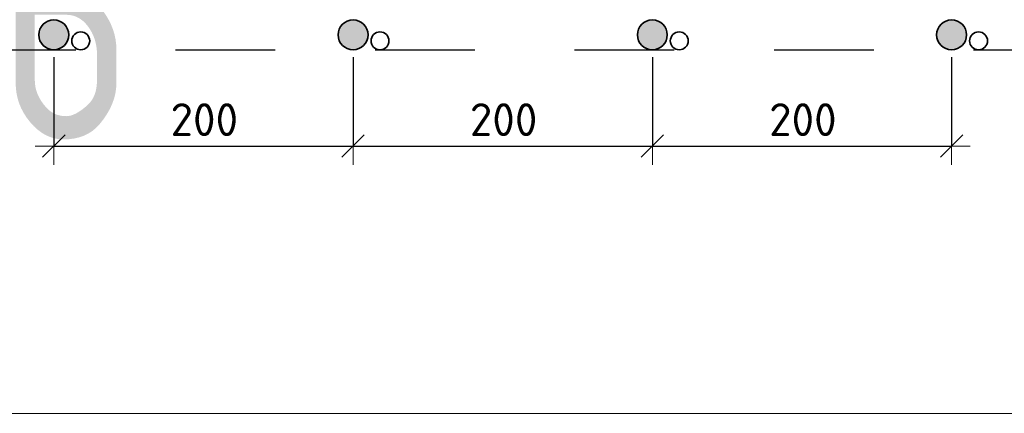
# Model space of a CAD drawing. Header units: metres. Extents: x -38 to 107, y -15 to 21.
# Tile 121 of 133: x 76.108 to 77.095, y 7.672 to 8.067. Entities that reach past the tile are written whole.
import ezdxf

# ---------------------------------------------------------------- set-up
doc = ezdxf.new("R2010")
doc.units = ezdxf.units.M
doc.header["$PDMODE"] = 65
doc.linetypes.add('______2', pattern=[0.0405, 0.03, -0.0105])
doc.layers.add('XR$3$_3898', color=7, linetype='Continuous')
doc.layers.add('XR$5$_3898', color=7, linetype='Continuous')
doc.layers.add('XR$3$Размерная линия_ общее', color=7, linetype='Continuous', lineweight=13)
doc.layers.add('XR$5$Размерная линия_ общее', color=7, linetype='Continuous', lineweight=13)
doc.styles.add('ISOCPEUR', font='txt')
doc.dimstyles.new('DIMSTYLE_8', dxfattribs={"dimtxt": 0.033, "dimasz": 0.0375, "dimexe": 0, "dimexo": 0, "dimgap": 0.0165, "dimtad": 2, "dimdec": 0, "dimlfac": 1000, "dimrnd": 1, "dimzin": 12, "dimdsep": 46, "dimtxsty": 'ISOCPEUR', "dimblk1": 'ALL_ML_STRICH', "dimblk2": 'ALL_ML_STRICH', "dimsah": 1, "dimcen": 0, "dimclrd": 7, "dimclre": 256, "dimclrt": 7, "dimadec": 0, "dimazin": 0, "dimtfac": 1, "dimtdec": 0, "dimtix": 1, "dimtmove": 2, "dimatfit": 3, "dimfxl": 0, "dimtzin": 0, "dimlwd": 0, "dimlwe": -3, "dimarcsym": 0})

# ---------------------------------------------------------------- blocks, each defined once
blk = doc.blocks.new('ALL_ML_STRICH')
at = {"color": 0, "linetype": 'ByBlock', "lineweight": -2}
for p, q in [((-0.3, -0.3), (0.3, 0.3)), ((0, -0.5), (0, 0.5)), ((-1, 0), (0.5, 0))]:
    blk.add_line(p, q, dxfattribs=at)
blk = doc.blocks.new('*D65')
at = {"layer": 'DEFPOINTS', "color": 7, "linetype": 'Continuous', "lineweight": 13, "transparency": 33554687}
for p in [(76.14196, 8.05168), (76.44196, 8.05168), (76.14196, 7.94007)]:
    blk.add_point(p, dxfattribs=at)
at = {"layer": 'XR$3$Размерная линия_ общее', "color": 253, "linetype": 'Continuous', "lineweight": -2, "true_color": 0xa0a0a0, "transparency": 33554687}
for p, q in [((76.14196, 8.02918), (76.14196, 7.94007)), ((76.44196, 8.02918), (76.44196, 7.94007))]:
    blk.add_line(p, q, dxfattribs=at)
at = {"layer": 'XR$3$Размерная линия_ общее', "color": 7, "linetype": 'Continuous', "lineweight": -2, "transparency": 33554687}
blk.add_line((76.14196, 7.94007), (76.44196, 7.94007), dxfattribs=at)
at = {"layer": 'XR$3$Размерная линия_ общее', "color": 7, "linetype": 'Continuous', "lineweight": 13, "transparency": 33554687, "xscale": 0.0375, "yscale": 0.0375, "zscale": 0.0375, "rotation": 180}
blk.add_blockref('ALL_ML_STRICH', (76.14196, 7.94007), dxfattribs=at)
at = {"layer": 'XR$3$Размерная линия_ общее', "color": 7, "linetype": 'Continuous', "lineweight": 13, "transparency": 33554687, "xscale": 0.0375, "yscale": 0.0375, "zscale": 0.0375}
blk.add_blockref('ALL_ML_STRICH', (76.44196, 7.94007), dxfattribs=at)
at = {"layer": 'XR$3$Размерная линия_ общее', "color": 7, "linetype": 'Continuous', "lineweight": 13, "transparency": 33554687, "insert": (76.25896, 7.98307), "char_height": 0.033, "width": 0.00165, "attachment_point": 1, "line_spacing_factor": 0.60241, "style": 'ISOCPEUR'}
blk.add_mtext('200', dxfattribs=at)
blk = doc.blocks.new('*D66')
at = {"layer": 'DEFPOINTS', "color": 7, "linetype": 'Continuous', "lineweight": 13, "transparency": 33554687}
for p in [(76.44196, 8.05168), (76.74196, 8.05168), (76.44196, 7.94007)]:
    blk.add_point(p, dxfattribs=at)
at = {"layer": 'XR$3$Размерная линия_ общее', "color": 253, "linetype": 'Continuous', "lineweight": -2, "true_color": 0xa0a0a0, "transparency": 33554687}
for p, q in [((76.44196, 8.02918), (76.44196, 7.94007)), ((76.74196, 8.02918), (76.74196, 7.94007))]:
    blk.add_line(p, q, dxfattribs=at)
at = {"layer": 'XR$3$Размерная линия_ общее', "color": 7, "linetype": 'Continuous', "lineweight": -2, "transparency": 33554687}
blk.add_line((76.44196, 7.94007), (76.74196, 7.94007), dxfattribs=at)
at = {"layer": 'XR$3$Размерная линия_ общее', "color": 7, "linetype": 'Continuous', "lineweight": 13, "transparency": 33554687, "xscale": 0.0375, "yscale": 0.0375, "zscale": 0.0375, "rotation": 180}
blk.add_blockref('ALL_ML_STRICH', (76.44196, 7.94007), dxfattribs=at)
at = {"layer": 'XR$3$Размерная линия_ общее', "color": 7, "linetype": 'Continuous', "lineweight": 13, "transparency": 33554687, "xscale": 0.0375, "yscale": 0.0375, "zscale": 0.0375}
blk.add_blockref('ALL_ML_STRICH', (76.74196, 7.94007), dxfattribs=at)
at = {"layer": 'XR$3$Размерная линия_ общее', "color": 7, "linetype": 'Continuous', "lineweight": 13, "transparency": 33554687, "insert": (76.55896, 7.98307), "char_height": 0.033, "width": 0.00165, "attachment_point": 1, "line_spacing_factor": 0.60241, "style": 'ISOCPEUR'}
blk.add_mtext('200', dxfattribs=at)
blk = doc.blocks.new('*D67')
at = {"layer": 'DEFPOINTS', "color": 7, "linetype": 'Continuous', "lineweight": 13, "transparency": 33554687}
for p in [(76.74196, 8.05168), (77.04196, 8.05168), (76.74196, 7.94007)]:
    blk.add_point(p, dxfattribs=at)
at = {"layer": 'XR$3$Размерная линия_ общее', "color": 253, "linetype": 'Continuous', "lineweight": -2, "true_color": 0xa0a0a0, "transparency": 33554687}
for p, q in [((76.74196, 8.02918), (76.74196, 7.94007)), ((77.04196, 8.02918), (77.04196, 7.94007))]:
    blk.add_line(p, q, dxfattribs=at)
at = {"layer": 'XR$3$Размерная линия_ общее', "color": 7, "linetype": 'Continuous', "lineweight": -2, "transparency": 33554687}
blk.add_line((76.74196, 7.94007), (77.04196, 7.94007), dxfattribs=at)
at = {"layer": 'XR$3$Размерная линия_ общее', "color": 7, "linetype": 'Continuous', "lineweight": 13, "transparency": 33554687, "xscale": 0.0375, "yscale": 0.0375, "zscale": 0.0375, "rotation": 180}
blk.add_blockref('ALL_ML_STRICH', (76.74196, 7.94007), dxfattribs=at)
at = {"layer": 'XR$3$Размерная линия_ общее', "color": 7, "linetype": 'Continuous', "lineweight": 13, "transparency": 33554687, "xscale": 0.0375, "yscale": 0.0375, "zscale": 0.0375}
blk.add_blockref('ALL_ML_STRICH', (77.04196, 7.94007), dxfattribs=at)
at = {"layer": 'XR$3$Размерная линия_ общее', "color": 7, "linetype": 'Continuous', "lineweight": 13, "transparency": 33554687, "insert": (76.85896, 7.98307), "char_height": 0.033, "width": 0.00165, "attachment_point": 1, "line_spacing_factor": 0.60241, "style": 'ISOCPEUR'}
blk.add_mtext('200', dxfattribs=at)
blk = doc.blocks.new('*D655')
at = {"layer": 'DEFPOINTS', "color": 7, "linetype": 'Continuous', "lineweight": 13, "transparency": 33554687}
for p in [(76.14196, 8.05168), (76.44196, 8.05168), (76.14196, 7.94007)]:
    blk.add_point(p, dxfattribs=at)
at = {"layer": 'XR$5$Размерная линия_ общее', "color": 253, "linetype": 'Continuous', "lineweight": -2, "true_color": 0xa0a0a0, "transparency": 33554687}
for p, q in [((76.14196, 8.02918), (76.14196, 7.94007)), ((76.44196, 8.02918), (76.44196, 7.94007))]:
    blk.add_line(p, q, dxfattribs=at)
at = {"layer": 'XR$5$Размерная линия_ общее', "color": 7, "linetype": 'Continuous', "lineweight": -2, "transparency": 33554687}
blk.add_line((76.14196, 7.94007), (76.44196, 7.94007), dxfattribs=at)
at = {"layer": 'XR$5$Размерная линия_ общее', "color": 7, "linetype": 'Continuous', "lineweight": 13, "transparency": 33554687, "xscale": 0.0375, "yscale": 0.0375, "zscale": 0.0375, "rotation": 180}
blk.add_blockref('ALL_ML_STRICH', (76.14196, 7.94007), dxfattribs=at)
at = {"layer": 'XR$5$Размерная линия_ общее', "color": 7, "linetype": 'Continuous', "lineweight": 13, "transparency": 33554687, "xscale": 0.0375, "yscale": 0.0375, "zscale": 0.0375}
blk.add_blockref('ALL_ML_STRICH', (76.44196, 7.94007), dxfattribs=at)
at = {"layer": 'XR$5$Размерная линия_ общее', "color": 7, "linetype": 'Continuous', "lineweight": 13, "transparency": 33554687, "insert": (76.25896, 7.98307), "char_height": 0.033, "width": 0.00165, "attachment_point": 1, "line_spacing_factor": 0.60241, "style": 'ISOCPEUR'}
blk.add_mtext('200', dxfattribs=at)
blk = doc.blocks.new('*D656')
at = {"layer": 'DEFPOINTS', "color": 7, "linetype": 'Continuous', "lineweight": 13, "transparency": 33554687}
for p in [(76.44196, 8.05168), (76.74196, 8.05168), (76.44196, 7.94007)]:
    blk.add_point(p, dxfattribs=at)
at = {"layer": 'XR$5$Размерная линия_ общее', "color": 253, "linetype": 'Continuous', "lineweight": -2, "true_color": 0xa0a0a0, "transparency": 33554687}
for p, q in [((76.44196, 8.02918), (76.44196, 7.94007)), ((76.74196, 8.02918), (76.74196, 7.94007))]:
    blk.add_line(p, q, dxfattribs=at)
at = {"layer": 'XR$5$Размерная линия_ общее', "color": 7, "linetype": 'Continuous', "lineweight": -2, "transparency": 33554687}
blk.add_line((76.44196, 7.94007), (76.74196, 7.94007), dxfattribs=at)
at = {"layer": 'XR$5$Размерная линия_ общее', "color": 7, "linetype": 'Continuous', "lineweight": 13, "transparency": 33554687, "xscale": 0.0375, "yscale": 0.0375, "zscale": 0.0375, "rotation": 180}
blk.add_blockref('ALL_ML_STRICH', (76.44196, 7.94007), dxfattribs=at)
at = {"layer": 'XR$5$Размерная линия_ общее', "color": 7, "linetype": 'Continuous', "lineweight": 13, "transparency": 33554687, "xscale": 0.0375, "yscale": 0.0375, "zscale": 0.0375}
blk.add_blockref('ALL_ML_STRICH', (76.74196, 7.94007), dxfattribs=at)
at = {"layer": 'XR$5$Размерная линия_ общее', "color": 7, "linetype": 'Continuous', "lineweight": 13, "transparency": 33554687, "insert": (76.55896, 7.98307), "char_height": 0.033, "width": 0.00165, "attachment_point": 1, "line_spacing_factor": 0.60241, "style": 'ISOCPEUR'}
blk.add_mtext('200', dxfattribs=at)
blk = doc.blocks.new('*D657')
at = {"layer": 'DEFPOINTS', "color": 7, "linetype": 'Continuous', "lineweight": 13, "transparency": 33554687}
for p in [(76.74196, 8.05168), (77.04196, 8.05168), (76.74196, 7.94007)]:
    blk.add_point(p, dxfattribs=at)
at = {"layer": 'XR$5$Размерная линия_ общее', "color": 253, "linetype": 'Continuous', "lineweight": -2, "true_color": 0xa0a0a0, "transparency": 33554687}
for p, q in [((76.74196, 8.02918), (76.74196, 7.94007)), ((77.04196, 8.02918), (77.04196, 7.94007))]:
    blk.add_line(p, q, dxfattribs=at)
at = {"layer": 'XR$5$Размерная линия_ общее', "color": 7, "linetype": 'Continuous', "lineweight": -2, "transparency": 33554687}
blk.add_line((76.74196, 7.94007), (77.04196, 7.94007), dxfattribs=at)
at = {"layer": 'XR$5$Размерная линия_ общее', "color": 7, "linetype": 'Continuous', "lineweight": 13, "transparency": 33554687, "xscale": 0.0375, "yscale": 0.0375, "zscale": 0.0375, "rotation": 180}
blk.add_blockref('ALL_ML_STRICH', (76.74196, 7.94007), dxfattribs=at)
at = {"layer": 'XR$5$Размерная линия_ общее', "color": 7, "linetype": 'Continuous', "lineweight": 13, "transparency": 33554687, "xscale": 0.0375, "yscale": 0.0375, "zscale": 0.0375}
blk.add_blockref('ALL_ML_STRICH', (77.04196, 7.94007), dxfattribs=at)
at = {"layer": 'XR$5$Размерная линия_ общее', "color": 7, "linetype": 'Continuous', "lineweight": 13, "transparency": 33554687, "insert": (76.85896, 7.98307), "char_height": 0.033, "width": 0.00165, "attachment_point": 1, "line_spacing_factor": 0.60241, "style": 'ISOCPEUR'}
blk.add_mtext('200', dxfattribs=at)

msp = doc.modelspace()

# ---------------------------------------------------------------- hatches: boundary and pattern name
at = {"linetype": 'Continuous', "lineweight": 25, "true_color": 0xa2a2a2, "transparency": 33554687}
for points in [[(76.15386, 8.06081), (76.15257, 8.06228), (76.1511, 8.06358), (76.14946, 8.06467), (76.1477, 8.06553), (76.14585, 8.06617), (76.14392, 8.06655), (76.14196, 8.06668), (76.14001, 8.06655), (76.13808, 8.06617), (76.13622, 8.06553), (76.13446, 8.06467), (76.13283, 8.06358), (76.13136, 8.06228), (76.13006, 8.06081), (76.12897, 8.05918), (76.12811, 8.05742), (76.12748, 8.05556), (76.12709, 8.05363), (76.12696, 8.05168), (76.12709, 8.04972), (76.12748, 8.04779), (76.12811, 8.04594), (76.12897, 8.04418), (76.13006, 8.04255), (76.13136, 8.04107), (76.13283, 8.03978), (76.13446, 8.03869), (76.13622, 8.03782), (76.13808, 8.03719), (76.14001, 8.0368), (76.14196, 8.03668), (76.14392, 8.0368), (76.14585, 8.03719), (76.1477, 8.03782), (76.14946, 8.03869), (76.1511, 8.03978), (76.15257, 8.04107), (76.15386, 8.04255), (76.15495, 8.04418), (76.15582, 8.04594), (76.15645, 8.04779), (76.15684, 8.04972), (76.15696, 8.05168), (76.15684, 8.05363), (76.15645, 8.05556), (76.15582, 8.05742), (76.15495, 8.05918)], [(76.15386, 8.06081), (76.15257, 8.06228), (76.1511, 8.06358), (76.14946, 8.06467), (76.1477, 8.06553), (76.14585, 8.06617), (76.14392, 8.06655), (76.14196, 8.06668), (76.14001, 8.06655), (76.13808, 8.06617), (76.13622, 8.06553), (76.13446, 8.06467), (76.13283, 8.06358), (76.13136, 8.06228), (76.13006, 8.06081), (76.12897, 8.05918), (76.12811, 8.05742), (76.12748, 8.05556), (76.12709, 8.05363), (76.12696, 8.05168), (76.12709, 8.04972), (76.12748, 8.04779), (76.12811, 8.04594), (76.12897, 8.04418), (76.13006, 8.04255), (76.13136, 8.04107), (76.13283, 8.03978), (76.13446, 8.03869), (76.13622, 8.03782), (76.13808, 8.03719), (76.14001, 8.0368), (76.14196, 8.03668), (76.14392, 8.0368), (76.14585, 8.03719), (76.1477, 8.03782), (76.14946, 8.03869), (76.1511, 8.03978), (76.15257, 8.04107), (76.15386, 8.04255), (76.15495, 8.04418), (76.15582, 8.04594), (76.15645, 8.04779), (76.15684, 8.04972), (76.15696, 8.05168), (76.15684, 8.05363), (76.15645, 8.05556), (76.15582, 8.05742), (76.15495, 8.05918)], [(76.45386, 8.06081), (76.45257, 8.06228), (76.4511, 8.06358), (76.44946, 8.06467), (76.4477, 8.06553), (76.44585, 8.06617), (76.44392, 8.06655), (76.44196, 8.06668), (76.44001, 8.06655), (76.43808, 8.06617), (76.43622, 8.06553), (76.43446, 8.06467), (76.43283, 8.06358), (76.43136, 8.06228), (76.43006, 8.06081), (76.42897, 8.05918), (76.42811, 8.05742), (76.42748, 8.05556), (76.42709, 8.05363), (76.42696, 8.05168), (76.42709, 8.04972), (76.42748, 8.04779), (76.42811, 8.04594), (76.42897, 8.04418), (76.43006, 8.04255), (76.43136, 8.04107), (76.43283, 8.03978), (76.43446, 8.03869), (76.43622, 8.03782), (76.43808, 8.03719), (76.44001, 8.0368), (76.44196, 8.03668), (76.44392, 8.0368), (76.44585, 8.03719), (76.4477, 8.03782), (76.44946, 8.03869), (76.4511, 8.03978), (76.45257, 8.04107), (76.45386, 8.04255), (76.45495, 8.04418), (76.45582, 8.04594), (76.45645, 8.04779), (76.45684, 8.04972), (76.45696, 8.05168), (76.45684, 8.05363), (76.45645, 8.05556), (76.45582, 8.05742), (76.45495, 8.05918)], [(76.45386, 8.06081), (76.45257, 8.06228), (76.4511, 8.06358), (76.44946, 8.06467), (76.4477, 8.06553), (76.44585, 8.06617), (76.44392, 8.06655), (76.44196, 8.06668), (76.44001, 8.06655), (76.43808, 8.06617), (76.43622, 8.06553), (76.43446, 8.06467), (76.43283, 8.06358), (76.43136, 8.06228), (76.43006, 8.06081), (76.42897, 8.05918), (76.42811, 8.05742), (76.42748, 8.05556), (76.42709, 8.05363), (76.42696, 8.05168), (76.42709, 8.04972), (76.42748, 8.04779), (76.42811, 8.04594), (76.42897, 8.04418), (76.43006, 8.04255), (76.43136, 8.04107), (76.43283, 8.03978), (76.43446, 8.03869), (76.43622, 8.03782), (76.43808, 8.03719), (76.44001, 8.0368), (76.44196, 8.03668), (76.44392, 8.0368), (76.44585, 8.03719), (76.4477, 8.03782), (76.44946, 8.03869), (76.4511, 8.03978), (76.45257, 8.04107), (76.45386, 8.04255), (76.45495, 8.04418), (76.45582, 8.04594), (76.45645, 8.04779), (76.45684, 8.04972), (76.45696, 8.05168), (76.45684, 8.05363), (76.45645, 8.05556), (76.45582, 8.05742), (76.45495, 8.05918)], [(76.75386, 8.06081), (76.75257, 8.06228), (76.7511, 8.06358), (76.74946, 8.06467), (76.7477, 8.06553), (76.74585, 8.06617), (76.74392, 8.06655), (76.74196, 8.06668), (76.74001, 8.06655), (76.73808, 8.06617), (76.73622, 8.06553), (76.73446, 8.06467), (76.73283, 8.06358), (76.73136, 8.06228), (76.73006, 8.06081), (76.72897, 8.05918), (76.72811, 8.05742), (76.72748, 8.05556), (76.72709, 8.05363), (76.72696, 8.05168), (76.72709, 8.04972), (76.72748, 8.04779), (76.72811, 8.04594), (76.72897, 8.04418), (76.73006, 8.04255), (76.73136, 8.04107), (76.73283, 8.03978), (76.73446, 8.03869), (76.73622, 8.03782), (76.73808, 8.03719), (76.74001, 8.0368), (76.74196, 8.03668), (76.74392, 8.0368), (76.74585, 8.03719), (76.7477, 8.03782), (76.74946, 8.03869), (76.7511, 8.03978), (76.75257, 8.04107), (76.75386, 8.04255), (76.75495, 8.04418), (76.75582, 8.04594), (76.75645, 8.04779), (76.75684, 8.04972), (76.75696, 8.05168), (76.75684, 8.05363), (76.75645, 8.05556), (76.75582, 8.05742), (76.75495, 8.05918)], [(76.75386, 8.06081), (76.75257, 8.06228), (76.7511, 8.06358), (76.74946, 8.06467), (76.7477, 8.06553), (76.74585, 8.06617), (76.74392, 8.06655), (76.74196, 8.06668), (76.74001, 8.06655), (76.73808, 8.06617), (76.73622, 8.06553), (76.73446, 8.06467), (76.73283, 8.06358), (76.73136, 8.06228), (76.73006, 8.06081), (76.72897, 8.05918), (76.72811, 8.05742), (76.72748, 8.05556), (76.72709, 8.05363), (76.72696, 8.05168), (76.72709, 8.04972), (76.72748, 8.04779), (76.72811, 8.04594), (76.72897, 8.04418), (76.73006, 8.04255), (76.73136, 8.04107), (76.73283, 8.03978), (76.73446, 8.03869), (76.73622, 8.03782), (76.73808, 8.03719), (76.74001, 8.0368), (76.74196, 8.03668), (76.74392, 8.0368), (76.74585, 8.03719), (76.7477, 8.03782), (76.74946, 8.03869), (76.7511, 8.03978), (76.75257, 8.04107), (76.75386, 8.04255), (76.75495, 8.04418), (76.75582, 8.04594), (76.75645, 8.04779), (76.75684, 8.04972), (76.75696, 8.05168), (76.75684, 8.05363), (76.75645, 8.05556), (76.75582, 8.05742), (76.75495, 8.05918)], [(77.05386, 8.06081), (77.05257, 8.06228), (77.0511, 8.06358), (77.04946, 8.06467), (77.0477, 8.06553), (77.04585, 8.06617), (77.04392, 8.06655), (77.04196, 8.06668), (77.04001, 8.06655), (77.03808, 8.06617), (77.03622, 8.06553), (77.03446, 8.06467), (77.03283, 8.06358), (77.03136, 8.06228), (77.03006, 8.06081), (77.02897, 8.05918), (77.02811, 8.05742), (77.02748, 8.05556), (77.02709, 8.05363), (77.02696, 8.05168), (77.02709, 8.04972), (77.02748, 8.04779), (77.02811, 8.04594), (77.02897, 8.04418), (77.03006, 8.04255), (77.03136, 8.04107), (77.03283, 8.03978), (77.03446, 8.03869), (77.03622, 8.03782), (77.03808, 8.03719), (77.04001, 8.0368), (77.04196, 8.03668), (77.04392, 8.0368), (77.04585, 8.03719), (77.0477, 8.03782), (77.04946, 8.03869), (77.0511, 8.03978), (77.05257, 8.04107), (77.05386, 8.04255), (77.05495, 8.04418), (77.05582, 8.04594), (77.05645, 8.04779), (77.05684, 8.04972), (77.05696, 8.05168), (77.05684, 8.05363), (77.05645, 8.05556), (77.05582, 8.05742), (77.05495, 8.05918)], [(77.05386, 8.06081), (77.05257, 8.06228), (77.0511, 8.06358), (77.04946, 8.06467), (77.0477, 8.06553), (77.04585, 8.06617), (77.04392, 8.06655), (77.04196, 8.06668), (77.04001, 8.06655), (77.03808, 8.06617), (77.03622, 8.06553), (77.03446, 8.06467), (77.03283, 8.06358), (77.03136, 8.06228), (77.03006, 8.06081), (77.02897, 8.05918), (77.02811, 8.05742), (77.02748, 8.05556), (77.02709, 8.05363), (77.02696, 8.05168), (77.02709, 8.04972), (77.02748, 8.04779), (77.02811, 8.04594), (77.02897, 8.04418), (77.03006, 8.04255), (77.03136, 8.04107), (77.03283, 8.03978), (77.03446, 8.03869), (77.03622, 8.03782), (77.03808, 8.03719), (77.04001, 8.0368), (77.04196, 8.03668), (77.04392, 8.0368), (77.04585, 8.03719), (77.0477, 8.03782), (77.04946, 8.03869), (77.0511, 8.03978), (77.05257, 8.04107), (77.05386, 8.04255), (77.05495, 8.04418), (77.05582, 8.04594), (77.05645, 8.04779), (77.05684, 8.04972), (77.05696, 8.05168), (77.05684, 8.05363), (77.05645, 8.05556), (77.05582, 8.05742), (77.05495, 8.05918)]]:
    msp.add_hatch(color=253, dxfattribs=at).paths.add_polyline_path(points)

# ---------------------------------------------------------------- linework, layer by layer
at = {"color": 8, "linetype": '______2', "lineweight": -3, "true_color": 0x737373, "transparency": 33554687}
msp.add_line((76.06396, 8.03668), (77.11696, 8.03668), dxfattribs=at)
msp.add_line((76.06396, 8.03668), (77.11696, 8.03668), dxfattribs=at)
at = {"color": 7, "linetype": 'Continuous', "lineweight": 13, "transparency": 33554687}
msp.add_line((86.41979, 7.67171), (67.91979, 7.67171), dxfattribs=at)
at = {"layer": 'XR$3$_3898', "color": 7, "linetype": 'Continuous', "lineweight": 35, "transparency": 33554687}
for centre, radius in [((76.14196, 8.05168), 0.015), ((76.44196, 8.05168), 0.015), ((76.74196, 8.05168), 0.015), ((77.04196, 8.05168), 0.015), ((76.16896, 8.04568), 0.009), ((76.46896, 8.04568), 0.009), ((76.76896, 8.04568), 0.009), ((77.06896, 8.04568), 0.009)]:
    msp.add_circle(centre, radius, dxfattribs=at)
at = {"layer": 'XR$5$_3898', "color": 7, "linetype": 'Continuous', "lineweight": 35, "transparency": 33554687}
for centre, radius in [((76.14196, 8.05168), 0.015), ((76.44196, 8.05168), 0.015), ((76.74196, 8.05168), 0.015), ((77.04196, 8.05168), 0.015), ((76.16896, 8.04568), 0.009), ((76.46896, 8.04568), 0.009), ((76.76896, 8.04568), 0.009), ((77.06896, 8.04568), 0.009)]:
    msp.add_circle(centre, radius, dxfattribs=at)

# ---------------------------------------------------------------- texts
at = {"color": 7, "linetype": 'Continuous', "lineweight": 35, "transparency": 33554687, "insert": (75.99245, 7.94671), "char_height": 0.25, "width": 0.3935674, "attachment_point": 7, "style": 'ISOCPEUR'}
msp.add_mtext('\\W0.75;16', dxfattribs=at)

# ---------------------------------------------------------------- dimensions: what is measured, and where the dimension line sits
at = {"layer": 'XR$3$Размерная линия_ общее', "color": 7, "linetype": 'Continuous', "lineweight": 13, "transparency": 33554687}
for base, p1, p2, picture, middle in [((76.44196, 7.94007), (76.14196, 8.02918), (76.44196, 8.02918), '*D65', (76.29196, 7.95657)), ((76.74196, 7.94007), (76.44196, 8.02918), (76.74196, 8.02918), '*D66', (76.59196, 7.95657)), ((77.04196, 7.94007), (76.74196, 8.02918), (77.04196, 8.02918), '*D67', (76.89196, 7.95657))]:
    dim = msp.add_linear_dim(base=base, p1=p1, p2=p2, text='200', dimstyle='DIMSTYLE_8', override={"dimpost": '<>', "dimclrd": 7, "dimclre": 253, "dimclrt": 7, "dimlwd": 0, "dimlwe": 65533}, dxfattribs=at)
    dim.commit()
    dim.dimension.update_dxf_attribs({"geometry": picture, "text_midpoint": middle, "dimtype": 160})
at = {"layer": 'XR$5$Размерная линия_ общее', "color": 7, "linetype": 'Continuous', "lineweight": 13, "transparency": 33554687}
for base, p1, p2, picture, middle in [((76.44196, 7.94007), (76.14196, 8.02918), (76.44196, 8.02918), '*D655', (76.29196, 7.95657)), ((76.74196, 7.94007), (76.44196, 8.02918), (76.74196, 8.02918), '*D656', (76.59196, 7.95657)), ((77.04196, 7.94007), (76.74196, 8.02918), (77.04196, 8.02918), '*D657', (76.89196, 7.95657))]:
    dim = msp.add_linear_dim(base=base, p1=p1, p2=p2, text='200', dimstyle='DIMSTYLE_8', override={"dimpost": '<>', "dimclrd": 7, "dimclre": 253, "dimclrt": 7, "dimlwd": 0, "dimlwe": 65533}, dxfattribs=at)
    dim.commit()
    dim.dimension.update_dxf_attribs({"geometry": picture, "text_midpoint": middle, "dimtype": 160})

doc.saveas('drawing.dxf')
